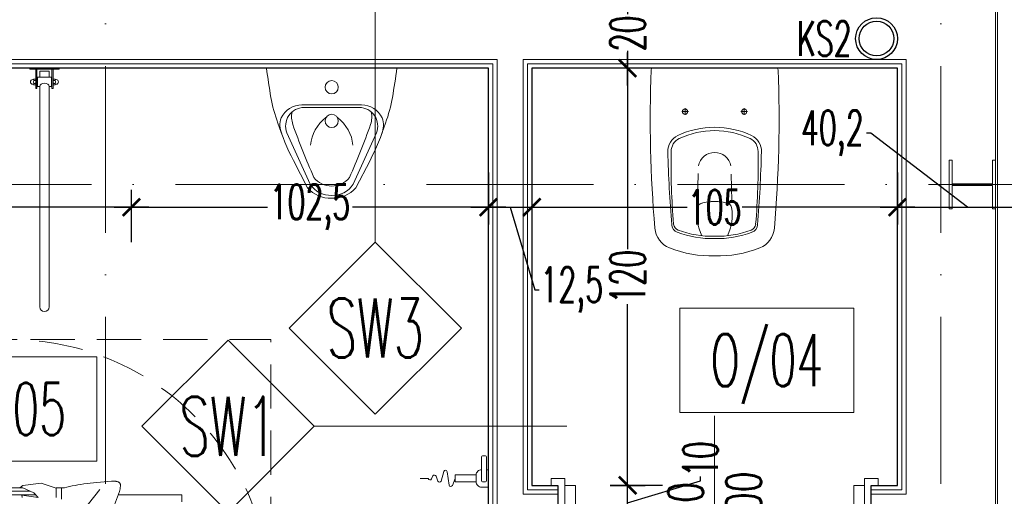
# Model space of a CAD drawing. Header units: millimetres. Extents: x -2074 to 12588, y -3630 to 101167.
# Tile 179 of 256: x 2905 to 3188, y 1627 to 1764. Entities that reach past the tile are written whole.
import ezdxf
from ezdxf.enums import TextEntityAlignment as Align

# ---------------------------------------------------------------- set-up
doc = ezdxf.new("R2010")
doc.units = ezdxf.units.MM
for name, pattern in [('ACAD_ISO10W100', [18, 12, -3, 0, -3]), ('AM_DIN_G_W050', [13.75, 9.75, -1.5, 1, -1.5]), ('DASHED', [19.05, 12.7, -6.35])]:
    doc.linetypes.add(name, pattern=pattern)
for name, color, linetype, lineweight in [('SelinAr_BUD_drzwi okna', 7, 'Continuous', 18), ('SelinAr_BUD_drzwi okna znaczniki', 7, 'Continuous', 18), ('SelinAr_BUD_opisy', 7, 'Continuous', 20), ('SelinAr_BUD_opisy pomieszczeń', 7, 'Continuous', 20), ('SelinAr_BUD_opisy ścian', 7, 'Continuous', 20), ('SelinAr_BUD_osie', 8, 'ACAD_ISO10W100', 18), ('SelinAr_BUD_wymiary', 7, 'Continuous', 18), ('SelinAr_BUD_ściany', 7, 'Continuous', 25), ('SelinAr_BUD_ściany struktura', 8, 'Continuous', 9), ('SelinAr_K_stal', 7, 'Continuous', 20), ('SelinAr_WYP_armatura', 8, 'Continuous', 18), ('SelinAr_WYP_meble', 8, 'Continuous', 18)]:
    doc.layers.add(name, color=color, linetype=linetype, lineweight=lineweight)
doc.styles.add('JACEK_07', font='SIMPLEX.SHX', dxfattribs={"width": 0.7})
doc.styles.add('style1', font='romans.shx', dxfattribs={"width": 0.6})
doc.dimstyles.new('ISO-25 Ania', dxfattribs={"dimtxt": 10, "dimasz": 5, "dimexe": 5, "dimexo": 0.625, "dimtad": 0, "dimrnd": 0.01, "dimtxsty": 'style1', "dimblk": 'ARCHTICK', "dimcen": 5, "dimdle": 5, "dimadec": 0, "dimazin": 0, "dimtfac": 1, "dimtmove": 0, "dimatfit": 3, "dimldrblk": 'ARCHTICK', "dimfxl": 0, "dimarcsym": 0})

# ---------------------------------------------------------------- blocks, each defined once
blk = doc.blocks.new('*U620')
at = {"ltscale": 4}
blk.add_line((0, 50), (0, -2060), dxfattribs=at)
blk = doc.blocks.new('*U621')
at = {"ltscale": 4}
blk.add_line((0, 50), (0, -2060), dxfattribs=at)
blk = doc.blocks.new('*U320')
for points in [[(-2, 5), (0, 5), (0, -5), (-2, -5), (-2, -7), (2, -7), (2, -5), (2, 7), (-2, 7), (-2, 5)], [(92, 5), (90, 5), (90, -5), (92, -5), (92, -7), (88, -7), (88, -5), (88, 7), (92, 7), (92, 5)], [(2, -5), (5, -5), (5, 5), (2, 5)], [(88, -5), (85, -5), (85, 5), (88, 5)]]:
    blk.add_lwpolyline(points)
blk.add_lwpolyline([(86, -7), (86, -10), (84, -10), (84, -90), (86, -90), (86, -93), (88, -93), (88, -7)], close=True)
at = {"linetype": 'DASHED'}
blk.add_arc((88, -7), 86, 180, 270, dxfattribs=at)
at = {"layer": 'SelinAr_BUD_drzwi okna znaczniki'}
blk.add_lwpolyline([(45, 25), (45, -25)], dxfattribs=at)
at = {"layer": 'SelinAr_BUD_drzwi okna znaczniki', "insert": (45, 0), "char_height": 10, "width": 10, "attachment_point": 5, "rotation": 90, "style": 'JACEK_07'}
blk.add_mtext('80\\P200', dxfattribs=at)
blk = doc.blocks.new('swasaS')
for p, q in [((-571.72, 794.32), (-536.22, 794.32)), ((-558.74, 763.98), (-558.86, 756.2)), ((-549.2, 763.84), (-549.08, 756.2))]:
    blk.add_line(p, q)
at = {"linetype": 'AM_DIN_G_W050', "ltscale": 2}
for p, q in [((-563.42, 781.82), (-561.52, 781.82)), ((-562.47, 782.77), (-562.47, 780.87)), ((-544.52, 781.82), (-546.42, 781.82)), ((-545.47, 782.77), (-545.47, 780.87))]:
    blk.add_line(p, q, dxfattribs=at)
for centre in [(-562.47, 781.82), (-545.47, 781.82)]:
    blk.add_circle(centre, 0.75)
for centre, radius, start, end in [((-191.29, 779.94), 381.18, 177.9102, 184.767), ((-571.72, 793.82), 0.5, 90, 177.9102), ((-916.65, 779.94), 381.18, 355.233, 2.0898), ((-536.22, 793.82), 0.5, 2.0898, 90), ((-562.42, 770.42), 5, 115.396, 181.5044), ((-553.97, 752.62), 24.7, 90, 115.396), ((-553.97, 752.62), 23.73, 90, 115.396), ((-553.97, 752.62), 24.7, 64.604, 90), ((-553.97, 752.62), 23.73, 64.604, 90), ((-545.52, 770.42), 5, 358.4956, 64.604), ((-562.42, 770.42), 4.03, 115.396, 181.5044), ((-545.52, 770.42), 4.03, 358.4956, 64.604), ((-169.59, 780.74), 397.96, 181.5044, 184.5355), ((-362.11, 766.69), 204.38, 178.985, 184.839), ((-553.97, 765.32), 4.76, 10.4233, 169.5767), ((-745.84, 766.69), 204.38, 355.161, 1.015), ((-938.35, 780.74), 397.96, 355.4645, 358.4956), ((-557.35, 754.01), 1.5, 106.9041, 170.3063), ((-554.1, 743.32), 12.67, 89.4116, 106.9041), ((-553.84, 743.32), 12.67, 73.0959, 90.5884), ((-550.59, 754.01), 1.5, 9.6937, 73.0959), ((-545.7, 752.02), 13.32, 170.3063, 206.2495), ((-562.24, 752.02), 13.32, 333.7505, 9.6937), ((-564.45, 748.89), 6.73, 185.3335, 248.3755), ((-563.82, 749.46), 2.5, 184.5355, 249.2306), ((-563.76, 749.62), 2, 184.839, 249.2314), ((-554.79, 773.28), 27.97, 249.2403, 271.6777), ((-554.79, 773.28), 27.3, 249.2314, 271.6777), ((-553.15, 773.28), 27.97, 268.3223, 290.7597), ((-553.15, 773.28), 27.3, 268.3223, 290.7686), ((-544.18, 749.62), 2, 290.7686, 355.161), ((-544.13, 749.46), 2.5, 290.7694, 355.4645), ((-543.49, 748.89), 6.73, 291.6245, 354.6665), ((-554.8, 773.23), 32.92, 248.3755, 271.4476), ((-553.14, 773.23), 32.92, 268.5524, 291.6245)]:
    blk.add_arc(centre, radius, start, end)
blk = doc.blocks.new('*U625')
at = {"ltscale": 4}
blk.add_line((-50, 0), (1785.4, 0), dxfattribs=at)
blk = doc.blocks.new('Pisuar_NOVA_PRO_Alex_66000')
for points in [[(0, 0), (-18.75, 0, 0.003383), (-17.47, -8.41, 0.038537), (-15.48, -15.79, 0.0339), (-11.01, -26.57), (-6.93, -34.43, 0.227531), (0, -37.43, 1.59566)], [(0, 0), (18.75, 0, -0.003383), (17.47, -8.41, -0.038537), (15.48, -15.79, -0.0339), (11.01, -26.57), (6.93, -34.43, -0.227531), (0, -37.43, -1.59566)], [(0, -10.56), (-8.53, -10.56, 0.286387), (-14.54, -14.31, 0.174001), (-14.36, -18.91, 0.834558)], [(0, -10.56), (8.53, -10.56, -0.286387), (14.54, -14.31, -0.174001), (14.36, -18.91, -0.834558)], [(0, -11.31), (-7.93, -11.31, 0.532569), (-12.84, -18.61), (-6.15, -33.39, 0.272416), (0, -36.58, 5.282291)], [(0, -33.91, -0.229597), (-5.11, -31.43, -0.019476), (-11.17, -16.18, -0.130671), (-11.37, -12.58, -10.816378)], [(0, -11.31), (7.93, -11.31, -0.532569), (12.84, -18.61), (6.15, -33.39, -0.272416), (0, -36.58, -5.282291)], [(0, -33.91, 0.229597), (5.11, -31.43, 0.019476), (11.17, -16.18, 0.130671), (11.37, -12.58, 10.816378)]]:
    blk.add_lwpolyline(points, format="xyb")
for centre in [(0, -5.5), (0, -15.18)]:
    blk.add_circle(centre, 1.9)
for centre, start, end in [((4.73, -23.01), 126.012, 175.6249), ((-4.73, -23.01), 4.3751, 53.988)]:
    blk.add_arc(centre, 10.84, start, end)
blk = doc.blocks.new('Obszar_manewrowy_NPS')
at = {"layer": 'SelinAr_WYP_armatura', "color": 9, "linetype": 'Continuous', "lineweight": 0}
for p, q in [((-71.21, 107.94), (-72.05, 107.33)), ((-65.96, 108.66), (-71.21, 107.94)), ((-61.67, 107.18), (-65.96, 108.66)), ((-58.55, 107.51), (-59.28, 107.33)), ((-57.8, 107.69), (-58.55, 107.51)), ((-57.02, 107.86), (-57.8, 107.69)), ((-56.22, 108.02), (-57.02, 107.86)), ((-55.39, 108.17), (-56.22, 108.02)), ((-54.54, 108.31), (-55.39, 108.17)), ((-53.66, 108.44), (-54.54, 108.31)), ((-52.76, 108.57), (-53.66, 108.44)), ((-51.83, 108.68), (-52.76, 108.57)), ((-50.88, 108.79), (-51.83, 108.68)), ((-49.91, 108.88), (-50.88, 108.79)), ((-48.91, 108.97), (-49.91, 108.88)), ((-47.88, 109.05), (-48.91, 108.97)), ((-46.83, 109.12), (-47.88, 109.05)), ((-45.76, 109.18), (-46.83, 109.12)), ((-44.66, 109.23), (-45.76, 109.18)), ((-44.51, 109.19), (-44.66, 109.23)), ((-44.36, 109.16), (-44.51, 109.19)), ((-44.22, 109.12), (-44.36, 109.16)), ((-44.09, 109.08), (-44.22, 109.12)), ((-43.97, 109.04), (-44.09, 109.08)), ((-43.86, 108.99), (-43.97, 109.04)), ((-43.76, 108.95), (-43.86, 108.99)), ((-43.67, 108.9), (-43.76, 108.95)), ((-43.58, 108.85), (-43.67, 108.9)), ((-43.51, 108.8), (-43.58, 108.85)), ((-43.44, 108.75), (-43.51, 108.8)), ((-43.38, 108.69), (-43.44, 108.75)), ((-43.33, 108.63), (-43.38, 108.69)), ((-43.29, 108.58), (-43.33, 108.63)), ((-43.25, 108.52), (-43.29, 108.58)), ((-43.23, 108.45), (-43.25, 108.52)), ((-43.21, 108.39), (-43.23, 108.45)), ((-43.23, 107.38), (-43.21, 107.53)), ((-43.2, 108.31), (-43.21, 108.39)), ((-43.21, 107.53), (-43.2, 107.66)), ((-43.19, 108.22), (-43.2, 108.31)), ((-43.2, 107.66), (-43.19, 107.79)), ((-43.18, 108.13), (-43.19, 108.22)), ((-43.19, 107.79), (-43.18, 107.91)), ((-43.18, 108.03), (-43.18, 108.13)), ((-43.18, 107.91), (-43.18, 108.03)), ((-80.37, 105.3), (-67.54, 105.3)), ((-71.21, 107.33), (-75.9, 107.33)), ((-75.9, 106.31), (-69.07, 106.31)), ((-71.42, 104.5), (-71.52, 105.17)), ((-71.52, 105.17), (-66.77, 104.5)), ((-68.06, 105.84), (-71.21, 107.33)), ((-66.77, 104.5), (-68.06, 105.84)), ((-61.67, 107.33), (-61.67, 104.5)), ((-60.06, 107.33), (-61.67, 107.33)), ((-59.28, 107.33), (-60.06, 107.33)), ((-60.06, 107.33), (-60.06, 104.08)), ((-49.07, 106.83), (-55.71, 98.46)), ((-47.42, 95.78), (-43.43, 106.27)), ((-43.8, 105.3), (-25.5, 105.3)), ((-43.41, 106.31), (-43.37, 106.51)), ((-43.37, 106.51), (-43.33, 106.7)), ((-43.33, 106.7), (-43.3, 106.88)), ((-43.3, 106.88), (-43.27, 107.06)), ((-43.27, 107.06), (-43.25, 107.22)), ((-43.25, 107.22), (-43.23, 107.38)), ((-25.5, 105.3), (-25.5, 103.26))]:
    blk.add_line(p, q, dxfattribs=at)
at = {"layer": 'SelinAr_WYP_armatura', "color": 9, "linetype": 'DASHED', "lineweight": 0, "flags": 128}
blk.add_lwpolyline([(0, 0), (-150, 0), (-150, 150), (0, 150)], close=True, dxfattribs=at)
at = {"layer": 'SelinAr_WYP_armatura', "color": 9, "linetype": 'DASHED', "lineweight": 0}
blk.add_circle((-75, 75), 75, dxfattribs=at)
blk = doc.blocks.new('ytyrtyrt')
at = {"layer": 'SelinAr_WYP_armatura', "flags": 128}
for points in [[(16872.75, 2243.22, -0.414214), (16871.25, 2241.72), (16869.25, 2241.72, -0.414214), (16867.75, 2243.22), (16867.75, 2245.22), (16872.75, 2245.22), (16872.75, 2244.72)], [(16870.25, 2235.72), (16868.24, 2234.89, 0.763382), (16868.36, 2233.93), (16872.2, 2233.39, -0.812896), (16872.26, 2232.41), (16869.51, 2231.65, 0.742851), (16869.49, 2230.69), (16870.9, 2230.23, -0.673417), (16870.96, 2229.31), (16870.1, 2228.88, 0.705472), (16870.2, 2227.95), (16870.25, 2227.94), (16870.25, 2225.67)]]:
    blk.add_lwpolyline(points, format="xyb", dxfattribs=at)
blk.add_lwpolyline([(16869.25, 2243.72), (16869.25, 2244.22, -0.414214), (16869.75, 2244.72), (16876.3, 2244.72, -0.414214), (16876.8, 2244.22), (16876.8, 2243.72, -0.414214), (16876.3, 2243.22), (16869.75, 2243.22, -0.414214)], format="xyb", close=True, dxfattribs=at)
blk.add_lwpolyline([(16869.25, 2241.72), (16871.25, 2241.72), (16871.25, 2235.72), (16869.25, 2235.72)], close=True, dxfattribs=at)
blk = doc.blocks.new('Poręcz NPS_Łamana')
at = {"linetype": 'Continuous', "lineweight": 20}
for p, q in [((4.23, 0), (-4.23, 0)), ((-4.23, -0.34), (-4.23, 0)), ((4.23, -0.34), (4.23, 0)), ((4.23, -0.34), (-4.23, -0.34)), ((-2.49, -5.83), (-2.49, -0.34)), ((-2.15, -5.83), (-2.15, -0.34)), ((-2.15, -2.7), (-2.03, -2.7)), ((2.03, -2.62), (-2.03, -2.62)), ((-2.03, -2.62), (-2.03, -5.32)), ((-1.34, -0.83), (-1.35, -2.62)), ((1.36, -0.83), (-1.35, -0.83)), ((1.36, -0.83), (1.36, -2.62)), ((2.03, -2.62), (2.03, -5.32)), ((2.15, -2.7), (2.03, -2.7)), ((2.15, -5.83), (2.15, -0.34)), ((2.49, -5.83), (2.49, -0.34)), ((-3.34, -3.3), (-3.16, -3.3)), ((-3.34, -4.65), (-3.16, -4.65)), ((-2.56, -3.17), (-3.1, -3.17)), ((-2.56, -3.57), (-3.1, -3.57)), ((-2.56, -4.37), (-3.1, -4.37)), ((-2.56, -4.77), (-3.1, -4.77)), ((-2.49, -4.86), (-2.49, -3.08)), ((-2.49, -3.37), (-2.49, -4.57)), ((-2.15, -5.24), (-2.03, -5.24)), ((-2.03, -5.32), (-1.35, -5.32)), ((-1.35, -5.32), (-1.25, -4.94)), ((-1.35, -5.32), (-1.35, -68.66)), ((-1.25, -4.94), (-0.96, -4.61)), ((-0.96, -4.61), (-0.52, -4.39)), ((-0.52, -4.39), (0, -4.31)), ((0, -4.31), (0.52, -4.39)), ((0.52, -4.39), (0.96, -4.61)), ((0.96, -4.61), (1.25, -4.94)), ((1.25, -4.94), (1.35, -5.32)), ((1.35, -5.32), (1.35, -68.66)), ((2.03, -5.32), (1.35, -5.32)), ((2.15, -5.24), (2.03, -5.24)), ((2.49, -4.86), (2.49, -3.08)), ((2.49, -3.37), (2.49, -4.57)), ((2.56, -3.17), (3.1, -3.17)), ((2.56, -3.57), (3.1, -3.57)), ((2.56, -4.37), (3.1, -4.37)), ((2.56, -4.77), (3.1, -4.77)), ((3.34, -3.3), (3.16, -3.3)), ((3.34, -4.65), (3.16, -4.65)), ((-2.49, -5.83), (-2.15, -5.83)), ((2.49, -5.83), (2.15, -5.83))]:
    blk.add_line(p, q, dxfattribs=at)
for centre, radius, start, end in [((-3.34, -3.97), 0.676, 90, 270), ((-2.84, -3.37), 0.327, 142.1208, 217.8792), ((-1.96, -3.97), 1.2, 160.5286, 199.4714), ((-2.84, -4.57), 0.327, 142.1208, 217.8792), ((-2.82, -3.37), 0.327, 322.1208, 37.8792), ((-3.7, -3.97), 1.2, 340.5286, 19.4714), ((-2.82, -4.57), 0.327, 322.1208, 37.8792), ((2.82, -3.37), 0.327, 142.1208, 217.8792), ((3.7, -3.97), 1.2, 160.5286, 199.4714), ((2.82, -4.57), 0.327, 142.1208, 217.8792), ((2.84, -3.37), 0.327, 322.1208, 37.8792), ((1.96, -3.97), 1.2, 340.5286, 19.4714), ((2.84, -4.57), 0.327, 322.1208, 37.8792), ((3.34, -3.97), 0.676, 270, 90), ((0, -68.66), 1.35, 180, 0)]:
    blk.add_arc(centre, radius, start, end, dxfattribs=at)
blk = doc.blocks.new('_ArchTick')
at = {"color": 0, "linetype": 'ByBlock', "const_width": 0.15}
blk.add_lwpolyline([(-0.5, -0.5), (0.5, 0.5)], dxfattribs=at)
blk = doc.blocks.new('*D674')
at = {"layer": 'Defpoints', "color": 0}
for p in [(3167.16, 1770.24), (3157.16, 1750.24), (3377.36, 1750.24)]:
    blk.add_point(p, dxfattribs=at)
at = {"layer": 'SelinAr_BUD_wymiary', "color": 0, "lineweight": -2}
for p, q in [((3377.36, 1775.24), (3377.36, 1765.72)), ((3367.36, 1770.24), (3382.36, 1770.24)), ((3377.36, 1745.24), (3377.36, 1754.76)), ((3367.36, 1750.24), (3382.36, 1750.24))]:
    blk.add_line(p, q, dxfattribs=at)
at = {"layer": 'SelinAr_BUD_wymiary', "color": 0, "lineweight": -2, "xscale": 5, "yscale": 5, "zscale": 5}
for p, rotation in [((3377.36, 1770.24), 90), ((3377.36, 1750.24), 270)]:
    blk.add_blockref('_ArchTick', p, dxfattribs=dict(at, rotation=rotation))
at = {"layer": 'SelinAr_BUD_wymiary', "color": 0, "insert": (3377.36, 1760.24), "char_height": 10, "attachment_point": 5, "rotation": 90, "style": 'style1'}
blk.add_mtext('20', dxfattribs=at)
blk = doc.blocks.new('*D675')
at = {"layer": 'Defpoints', "color": 0}
for p in [(3157.16, 1750.24), (3157.16, 1630.24), (3377.36, 1630.24)]:
    blk.add_point(p, dxfattribs=at)
at = {"layer": 'SelinAr_BUD_wymiary', "color": 0, "lineweight": -2}
for p, q in [((3377.36, 1755.24), (3377.36, 1698.15)), ((3367.36, 1750.24), (3382.36, 1750.24)), ((3377.36, 1625.24), (3377.36, 1682.33)), ((3367.36, 1630.24), (3382.36, 1630.24))]:
    blk.add_line(p, q, dxfattribs=at)
at = {"layer": 'SelinAr_BUD_wymiary', "color": 0, "lineweight": -2, "xscale": 5, "yscale": 5, "zscale": 5}
for p, rotation in [((3377.36, 1750.24), 90), ((3377.36, 1630.24), 270)]:
    blk.add_blockref('_ArchTick', p, dxfattribs=dict(at, rotation=rotation))
at = {"layer": 'SelinAr_BUD_wymiary', "color": 0, "insert": (3377.36, 1690.24), "char_height": 10, "attachment_point": 5, "rotation": 90, "style": 'style1'}
blk.add_mtext('120', dxfattribs=at)
blk = doc.blocks.new('*D676')
at = {"layer": 'Defpoints', "color": 0}
for p in [(3157.16, 1630.24), (3157.16, 1620.24), (3377.36, 1620.24)]:
    blk.add_point(p, dxfattribs=at)
at = {"layer": 'SelinAr_BUD_wymiary', "color": 0, "lineweight": -2}
for p, q in [((3377.36, 1635.24), (3377.36, 1615.24)), ((3398.29, 1631.52), (3398.29, 1632.77)), ((3367.36, 1630.24), (3382.36, 1630.24)), ((3377.36, 1625.24), (3398.29, 1631.52)), ((3367.36, 1620.24), (3382.36, 1620.24))]:
    blk.add_line(p, q, dxfattribs=at)
at = {"layer": 'SelinAr_BUD_wymiary', "color": 0, "lineweight": -2, "xscale": 5, "yscale": 5, "zscale": 5}
for p, rotation in [((3377.36, 1630.24), 90), ((3377.36, 1620.24), 270)]:
    blk.add_blockref('_ArchTick', p, dxfattribs=dict(at, rotation=rotation))
at = {"layer": 'SelinAr_BUD_wymiary', "color": 0, "insert": (3398.29, 1637.83), "char_height": 10, "attachment_point": 5, "rotation": 90, "style": 'style1'}
blk.add_mtext('10', dxfattribs=at)
blk = doc.blocks.new('*D699')
at = {"layer": 'Defpoints', "color": 0}
for p in [(3185.36, 2090.74), (3197.36, 1716.74), (3407.36, 1716.74)]:
    blk.add_point(p, dxfattribs=at)
at = {"layer": 'SelinAr_BUD_wymiary', "color": 0, "lineweight": -2}
for p, q in [((3407.36, 2095.74), (3407.36, 1912.22)), ((3397.36, 2090.74), (3412.36, 2090.74)), ((3407.36, 1711.74), (3407.36, 1895.26)), ((3397.36, 1716.74), (3412.36, 1716.74))]:
    blk.add_line(p, q, dxfattribs=at)
at = {"layer": 'SelinAr_BUD_wymiary', "color": 0, "lineweight": -2, "xscale": 5, "yscale": 5, "zscale": 5}
for p, rotation in [((3407.36, 2090.74), 90), ((3407.36, 1716.74), 270)]:
    blk.add_blockref('_ArchTick', p, dxfattribs=dict(at, rotation=rotation))
at = {"layer": 'SelinAr_BUD_wymiary', "color": 0, "insert": (3407.36, 1903.74), "char_height": 10, "attachment_point": 5, "rotation": 90, "style": 'style1'}
blk.add_mtext('374', dxfattribs=at)
blk = doc.blocks.new('*D785')
at = {"layer": 'Defpoints', "color": 0}
for p in [(2937.16, 1710.24), (2837.16, 1522.24), (2937.16, 1522.24)]:
    blk.add_point(p, dxfattribs=at)
at = {"layer": 'SelinAr_BUD_wymiary', "color": 0, "lineweight": -2}
for p, q in [((2837.16, 1700.24), (2837.16, 1715.24)), ((2937.16, 1700.24), (2937.16, 1715.24)), ((2832.16, 1710.24), (2879.25, 1710.24)), ((2942.16, 1710.24), (2895.07, 1710.24))]:
    blk.add_line(p, q, dxfattribs=at)
at = {"layer": 'SelinAr_BUD_wymiary', "color": 0, "lineweight": -2, "xscale": 5, "yscale": 5, "zscale": 5, "rotation": 180}
blk.add_blockref('_ArchTick', (2837.16, 1710.24), dxfattribs=at)
at = {"layer": 'SelinAr_BUD_wymiary', "color": 0, "lineweight": -2, "xscale": 5, "yscale": 5, "zscale": 5}
blk.add_blockref('_ArchTick', (2937.16, 1710.24), dxfattribs=at)
at = {"layer": 'SelinAr_BUD_wymiary', "color": 0, "insert": (2887.16, 1710.24), "char_height": 10, "attachment_point": 5, "style": 'style1'}
blk.add_mtext('100', dxfattribs=at)
blk = doc.blocks.new('*D786')
at = {"layer": 'Defpoints', "color": 0}
for p in [(3039.66, 1750.24), (3039.66, 1710.24), (2937.16, 1522.24)]:
    blk.add_point(p, dxfattribs=at)
at = {"layer": 'SelinAr_BUD_wymiary', "color": 0, "lineweight": -2}
for p, q in [((3039.66, 1720.24), (3039.66, 1705.24)), ((2937.16, 1700.24), (2937.16, 1715.24)), ((2932.16, 1710.24), (2976.21, 1710.24)), ((3044.66, 1710.24), (3000.6, 1710.24))]:
    blk.add_line(p, q, dxfattribs=at)
at = {"layer": 'SelinAr_BUD_wymiary', "color": 0, "lineweight": -2, "xscale": 5, "yscale": 5, "zscale": 5, "rotation": 180}
blk.add_blockref('_ArchTick', (2937.16, 1710.24), dxfattribs=at)
at = {"layer": 'SelinAr_BUD_wymiary', "color": 0, "lineweight": -2, "xscale": 5, "yscale": 5, "zscale": 5}
blk.add_blockref('_ArchTick', (3039.66, 1710.24), dxfattribs=at)
at = {"layer": 'SelinAr_BUD_wymiary', "color": 0, "insert": (2988.41, 1710.24), "char_height": 10, "attachment_point": 5, "style": 'style1'}
blk.add_mtext('102,5', dxfattribs=at)
blk = doc.blocks.new('*D787')
at = {"layer": 'Defpoints', "color": 0}
for p in [(3039.66, 1750.24), (3052.16, 1750.24), (3052.16, 1710.24)]:
    blk.add_point(p, dxfattribs=at)
at = {"layer": 'SelinAr_BUD_wymiary', "color": 0, "lineweight": -2}
for p, q in [((3039.66, 1720.24), (3039.66, 1705.24)), ((3052.16, 1720.24), (3052.16, 1705.24)), ((3034.66, 1710.24), (3057.16, 1710.24)), ((3045.91, 1710.24), (3053.04, 1686.45)), ((3053.04, 1686.45), (3054.29, 1686.45))]:
    blk.add_line(p, q, dxfattribs=at)
at = {"layer": 'SelinAr_BUD_wymiary', "color": 0, "lineweight": -2, "xscale": 5, "yscale": 5, "zscale": 5, "rotation": 180}
blk.add_blockref('_ArchTick', (3039.66, 1710.24), dxfattribs=at)
at = {"layer": 'SelinAr_BUD_wymiary', "color": 0, "lineweight": -2, "xscale": 5, "yscale": 5, "zscale": 5}
blk.add_blockref('_ArchTick', (3052.16, 1710.24), dxfattribs=at)
at = {"layer": 'SelinAr_BUD_wymiary', "color": 0, "insert": (3063.63, 1686.45), "char_height": 10, "attachment_point": 5, "style": 'style1'}
blk.add_mtext('12,5', dxfattribs=at)
blk = doc.blocks.new('*D788')
at = {"layer": 'Defpoints', "color": 0}
for p in [(3052.16, 1750.24), (3157.16, 1750.24), (3157.16, 1710.24)]:
    blk.add_point(p, dxfattribs=at)
at = {"layer": 'SelinAr_BUD_wymiary', "color": 0, "lineweight": -2}
for p, q in [((3052.16, 1720.24), (3052.16, 1705.24)), ((3157.16, 1720.24), (3157.16, 1705.24)), ((3047.16, 1710.24), (3096.75, 1710.24)), ((3162.16, 1710.24), (3112.57, 1710.24))]:
    blk.add_line(p, q, dxfattribs=at)
at = {"layer": 'SelinAr_BUD_wymiary', "color": 0, "lineweight": -2, "xscale": 5, "yscale": 5, "zscale": 5, "rotation": 180}
blk.add_blockref('_ArchTick', (3052.16, 1710.24), dxfattribs=at)
at = {"layer": 'SelinAr_BUD_wymiary', "color": 0, "lineweight": -2, "xscale": 5, "yscale": 5, "zscale": 5}
blk.add_blockref('_ArchTick', (3157.16, 1710.24), dxfattribs=at)
at = {"layer": 'SelinAr_BUD_wymiary', "color": 0, "insert": (3104.66, 1710.24), "char_height": 10, "attachment_point": 5, "style": 'style1'}
blk.add_mtext('105', dxfattribs=at)
blk = doc.blocks.new('*D790')
at = {"layer": 'Defpoints', "color": 0}
for p in [(3079.66, 1750.24), (3157.16, 1750.24), (3149.66, 1630.24)]:
    blk.add_point(p, dxfattribs=at)
at = {"layer": 'SelinAr_BUD_wymiary', "color": 0, "lineweight": -2}
for p, q in [((3079.66, 1755.24), (3079.66, 1698.15)), ((3089.66, 1750.24), (3074.66, 1750.24)), ((3079.66, 1625.24), (3079.66, 1682.33)), ((3089.66, 1630.24), (3074.66, 1630.24))]:
    blk.add_line(p, q, dxfattribs=at)
at = {"layer": 'SelinAr_BUD_wymiary', "color": 0, "lineweight": -2, "xscale": 5, "yscale": 5, "zscale": 5}
for p, rotation in [((3079.66, 1750.24), 90), ((3079.66, 1630.24), 270)]:
    blk.add_blockref('_ArchTick', p, dxfattribs=dict(at, rotation=rotation))
at = {"layer": 'SelinAr_BUD_wymiary', "color": 0, "insert": (3079.66, 1690.24), "char_height": 10, "attachment_point": 5, "rotation": 90, "style": 'style1'}
blk.add_mtext('120', dxfattribs=at)
blk = doc.blocks.new('EQWEQW')
at = {"layer": 'SelinAr_BUD_opisy ścian', "ltscale": 5}
blk.add_lwpolyline([(14219.25, 15.24), (14244, 39.99), (14219.25, 64.74), (14194.5, 39.99)], close=True, dxfattribs=at)
blk = doc.blocks.new('EQWEQ')
at = {"layer": 'SelinAr_BUD_opisy'}
blk.add_blockref('EQWEQW', (-4231.62, 110868.62), dxfattribs=at)
at = {"layer": 'SelinAr_BUD_opisy ścian', "ltscale": 0.2, "style": 'style1', "width": 0.6}
blk.add_text('SW3', height=17, dxfattribs=at).set_placement((9987.63, 110908.62), align=Align.MIDDLE_CENTER)
blk = doc.blocks.new('FSDFSD')
at = {"layer": 'SelinAr_BUD_opisy'}
blk.add_blockref('EQWEQW', (-4231.62, 110643.62), dxfattribs=at)
at = {"layer": 'SelinAr_BUD_opisy ścian', "ltscale": 0.2, "style": 'style1', "width": 0.6}
blk.add_text('SW1', height=17, dxfattribs=at).set_placement((9987.63, 110683.62), align=Align.MIDDLE_CENTER)
blk = doc.blocks.new('*D975')
at = {"layer": 'Defpoints', "color": 0}
for p in [(3059.66, 1630.24), (3079.66, 1630.24), (3052.16, 1620.24)]:
    blk.add_point(p, dxfattribs=at)
at = {"layer": 'SelinAr_BUD_wymiary', "color": 0, "lineweight": -2}
for p, q in [((3079.66, 1615.24), (3079.66, 1635.24)), ((3100.59, 1631.52), (3100.59, 1632.77)), ((3074.66, 1630.24), (3084.66, 1630.24)), ((3079.66, 1625.24), (3100.59, 1631.52)), ((3074.66, 1620.24), (3084.66, 1620.24))]:
    blk.add_line(p, q, dxfattribs=at)
at = {"layer": 'SelinAr_BUD_wymiary', "color": 0, "lineweight": -2, "xscale": 5, "yscale": 5, "zscale": 5}
for p, rotation in [((3079.66, 1630.24), 90), ((3079.66, 1620.24), 270)]:
    blk.add_blockref('_ArchTick', p, dxfattribs=dict(at, rotation=rotation))
at = {"layer": 'SelinAr_BUD_wymiary', "color": 0, "insert": (3100.59, 1637.83), "char_height": 10, "attachment_point": 5, "rotation": 90, "style": 'style1'}
blk.add_mtext('10', dxfattribs=at)
blk = doc.blocks.new('*D1019')
at = {"layer": 'Defpoints', "color": 0}
for p in [(3079.66, 1770.24), (3157.16, 1770.24), (3157.16, 1750.24)]:
    blk.add_point(p, dxfattribs=at)
at = {"layer": 'SelinAr_BUD_wymiary', "color": 0, "lineweight": -2}
for p, q in [((3079.66, 1775.24), (3079.66, 1765.72)), ((3084.66, 1770.24), (3074.66, 1770.24)), ((3079.66, 1745.24), (3079.66, 1754.76)), ((3084.66, 1750.24), (3074.66, 1750.24))]:
    blk.add_line(p, q, dxfattribs=at)
at = {"layer": 'SelinAr_BUD_wymiary', "color": 0, "lineweight": -2, "xscale": 5, "yscale": 5, "zscale": 5}
for p, rotation in [((3079.66, 1770.24), 90), ((3079.66, 1750.24), 270)]:
    blk.add_blockref('_ArchTick', p, dxfattribs=dict(at, rotation=rotation))
at = {"layer": 'SelinAr_BUD_wymiary', "color": 0, "insert": (3079.66, 1760.24), "char_height": 10, "attachment_point": 5, "rotation": 90, "style": 'style1'}
blk.add_mtext('20', dxfattribs=at)
blk = doc.blocks.new('*D1037')
at = {"layer": 'Defpoints', "color": 0}
for p in [(3157.16, 1750.24), (3197.36, 1750.24), (3197.36, 1710.24)]:
    blk.add_point(p, dxfattribs=at)
at = {"layer": 'SelinAr_BUD_wymiary', "color": 0, "lineweight": -2}
for p, q in [((3149.48, 1731.54), (3148.23, 1731.54)), ((3177.26, 1710.24), (3149.48, 1731.54)), ((3157.16, 1715.24), (3157.16, 1705.24)), ((3197.36, 1715.24), (3197.36, 1705.24)), ((3152.16, 1710.24), (3202.36, 1710.24))]:
    blk.add_line(p, q, dxfattribs=at)
at = {"layer": 'SelinAr_BUD_wymiary', "color": 0, "lineweight": -2, "xscale": 5, "yscale": 5, "zscale": 5, "rotation": 180}
blk.add_blockref('_ArchTick', (3157.16, 1710.24), dxfattribs=at)
at = {"layer": 'SelinAr_BUD_wymiary', "color": 0, "lineweight": -2, "xscale": 5, "yscale": 5, "zscale": 5}
blk.add_blockref('_ArchTick', (3197.36, 1710.24), dxfattribs=at)
at = {"layer": 'SelinAr_BUD_wymiary', "color": 0, "insert": (3138.46, 1731.54), "char_height": 10, "attachment_point": 5, "style": 'style1'}
blk.add_mtext('40,2', dxfattribs=at)

msp = doc.modelspace()

# ---------------------------------------------------------------- linework, layer by layer
at = {"ltscale": 3}
for radius in [6, 5]:
    msp.add_circle((3151.157, 1758.741), radius, dxfattribs=at)
at = {"layer": 'SelinAr_BUD_opisy pomieszczeń'}
for points in [[(3094.657, 1651.241), (3144.657, 1651.241), (3144.657, 1681.241), (3094.657, 1681.241)], [(2877.157, 1637.241), (2927.157, 1637.241), (2927.157, 1667.241), (2877.157, 1667.241)]]:
    msp.add_lwpolyline(points, close=True, dxfattribs=at)
at = {"layer": 'SelinAr_BUD_opisy ścian'}
for points in [[(3007.157, 1700.241), (3007.157, 1750.241), (3007.157, 1767.741), (3007.157, 1777.741)], [(3062.157, 1647.241), (3052.157, 1647.241), (3039.657, 1647.241), (2989.657, 1647.241)]]:
    msp.add_lwpolyline(points, dxfattribs=at)
at = {"layer": 'SelinAr_BUD_ściany'}
msp.add_lwpolyline([(3157.157, 1357.241), (3157.157, 1620.241), (3149.657, 1620.241), (3149.657, 1630.241), (3157.157, 1630.241), (3157.157, 1750.241), (3052.157, 1750.241), (3052.157, 1630.241), (3059.657, 1630.241), (3059.657, 1620.241), (3052.157, 1620.241), (3052.157, 1502.241), (3042.157, 1502.241), (3042.157, 1512.241), (2937.157, 1512.241), (2937.157, 1522.241), (3039.657, 1522.241), (3039.657, 1750.241), (2827.157, 1750.241)], dxfattribs=at)
at = {"layer": 'SelinAr_BUD_ściany struktura'}
for points in [[(3134.657, 2098.241), (3185.857, 2098.241), (3185.857, 1344.741)], [(3185.357, 1344.741), (3185.357, 2097.741), (3134.657, 2097.741)], [(2937.157, 1519.741), (3042.157, 1519.741), (3042.157, 1752.741), (2824.657, 1752.741), (2824.657, 1519.741), (2837.157, 1519.741)], [(2937.157, 1520.991), (3040.907, 1520.991), (3040.907, 1751.491), (2825.907, 1751.491), (2825.907, 1520.991), (2837.157, 1520.991)], [(3149.657, 1627.741), (3159.657, 1627.741), (3159.657, 1752.741), (3049.657, 1752.741), (3049.657, 1627.741), (3059.657, 1627.741)], [(3149.657, 1628.991), (3158.407, 1628.991), (3158.407, 1751.491), (3050.907, 1751.491), (3050.907, 1628.991), (3059.657, 1628.991)]]:
    msp.add_lwpolyline(points, dxfattribs=at)
at = {"layer": 'SelinAr_K_stal'}
msp.add_lwpolyline([(3185.357, 1723.741), (3184.507, 1723.741), (3184.507, 1717.016), (3172.907, 1717.016), (3172.907, 1723.741), (3172.057, 1723.741), (3172.057, 1709.741), (3172.907, 1709.741), (3172.907, 1716.466), (3184.507, 1716.466), (3184.507, 1709.741), (3185.357, 1709.741)], close=True, dxfattribs=at)

# ---------------------------------------------------------------- block references
msp.add_blockref('Obszar_manewrowy_NPS', (2977.157, 1522.241))
at = {"layer": 'SelinAr_BUD_drzwi okna', "linetype": 'Continuous', "lineweight": 18}
msp.add_blockref('*U320', (3059.657, 1625.241), dxfattribs=at)
at = {"layer": 'SelinAr_BUD_opisy ścian'}
for name, p in [('EQWEQ', (-6980.47, -109233.123)), ('FSDFSD', (-7022.719, -109036.375))]:
    msp.add_blockref(name, p, dxfattribs=at)
at = {"layer": 'SelinAr_BUD_osie'}
for name, p in [('*U620', (2929.657, 2349.741)), ('*U621', (3169.657, 2349.741)), ('*U625', (1701.957, 1716.741))]:
    msp.add_blockref(name, p, dxfattribs=at)
at = {"layer": 'SelinAr_WYP_armatura'}
for name, p in [('Pisuar_NOVA_PRO_Alex_66000', (2994.657, 1750.241)), ('swasaS', (3658.627, 955.919))]:
    msp.add_blockref(name, p, dxfattribs=at)
at = {"layer": 'SelinAr_WYP_armatura', "color": 3, "xscale": -1, "rotation": 270}
msp.add_blockref('ytyrtyrt', (794.437, -15238.009), dxfattribs=at)
at = {"layer": 'SelinAr_WYP_meble', "color": 102, "linetype": 'Continuous', "lineweight": 20}
msp.add_blockref('Poręcz NPS_Łamana', (2912.157, 1750.241), dxfattribs=at)

# ---------------------------------------------------------------- texts
at = {"style": 'style1', "width": 0.6}
msp.add_text('KS2', height=10, dxfattribs=at).set_placement((3136.157, 1758.741), align=Align.MIDDLE_CENTER)
at = {"layer": 'SelinAr_BUD_opisy pomieszczeń', "linetype": 'Continuous', "ltscale": 0.2, "style": 'style1', "width": 0.6}
for s, p in [('O/04', (3119.657, 1666.241)), ('O/05', (2902.157, 1652.241))]:
    msp.add_text(s, height=15, dxfattribs=at).set_placement(p, align=Align.MIDDLE_CENTER)

# ---------------------------------------------------------------- dimensions: what is measured, and where the dimension line sits
at = {"layer": 'SelinAr_BUD_wymiary'}
for base, p1, p2, override, picture, middle in [((3407.357, 1716.741), (3185.357, 2090.741), (3197.357, 1716.741), {"dimtmove": 1, "dimfxl": 10, "dimarcsym": 2}, '*D699', (3407.357, 1903.741)), ((3079.657, 1770.241), (3157.157, 1750.241), (3157.157, 1770.241), {"dimarcsym": 2}, '*D1019', (3079.657, 1760.241)), ((3377.357, 1750.241), (3167.157, 1770.241), (3157.157, 1750.241), {"dimtmove": 1, "dimfxl": 10, "dimarcsym": 2}, '*D674', (3377.357, 1760.241)), ((3079.657, 1750.241), (3149.657, 1630.241), (3157.157, 1750.241), {"dimtmove": 1, "dimfxl": 10, "dimarcsym": 2}, '*D790', (3079.657, 1690.241)), ((3377.357, 1630.241), (3157.157, 1750.241), (3157.157, 1630.241), {"dimtmove": 1, "dimfxl": 10, "dimarcsym": 2}, '*D675', (3377.357, 1690.241)), ((3079.657, 1630.241), (3052.157, 1620.241), (3059.657, 1630.241), {"dimtmove": 1, "dimarcsym": 2}, '*D975', (3100.594, 1633.397)), ((3377.357, 1620.241), (3157.157, 1630.241), (3157.157, 1620.241), {"dimtmove": 1, "dimfxl": 10, "dimarcsym": 2}, '*D676', (3398.294, 1633.397))]:
    dim = msp.add_linear_dim(base=base, p1=p1, p2=p2, angle=90, dimstyle='ISO-25 Ania', override=override, dxfattribs=at)
    dim.commit()
    dim.dimension.update_dxf_attribs({"geometry": picture, "text_midpoint": middle})
for base, p1, p2, picture, middle in [((3039.657, 1710.241), (2937.157, 1522.241), (3039.657, 1750.241), '*D786', (2988.407, 1710.241)), ((3052.157, 1710.241), (3039.657, 1750.241), (3052.157, 1750.241), '*D787', (3054.92, 1686.447)), ((3157.157, 1710.241), (3052.157, 1750.241), (3157.157, 1750.241), '*D788', (3104.657, 1710.241)), ((2937.157, 1710.241), (2837.157, 1522.241), (2937.157, 1522.241), '*D785', (2887.157, 1710.241))]:
    dim = msp.add_linear_dim(base=base, p1=p1, p2=p2, dimstyle='ISO-25 Ania', override={"dimtmove": 1, "dimfxl": 10, "dimarcsym": 2}, dxfattribs=at)
    dim.commit()
    dim.dimension.update_dxf_attribs({"geometry": picture, "text_midpoint": middle})
dim = msp.add_linear_dim(base=(3197.357, 1710.241), p1=(3157.157, 1750.241), p2=(3197.357, 1750.241), dimstyle='ISO-25 Ania', override={"dimtmove": 1, "dimarcsym": 2}, dxfattribs=at)
dim.commit()
dim.dimension.update_dxf_attribs({"geometry": '*D1037', "text_midpoint": (3147.602, 1731.539), "dimtype": 160})

doc.saveas('drawing.dxf')
